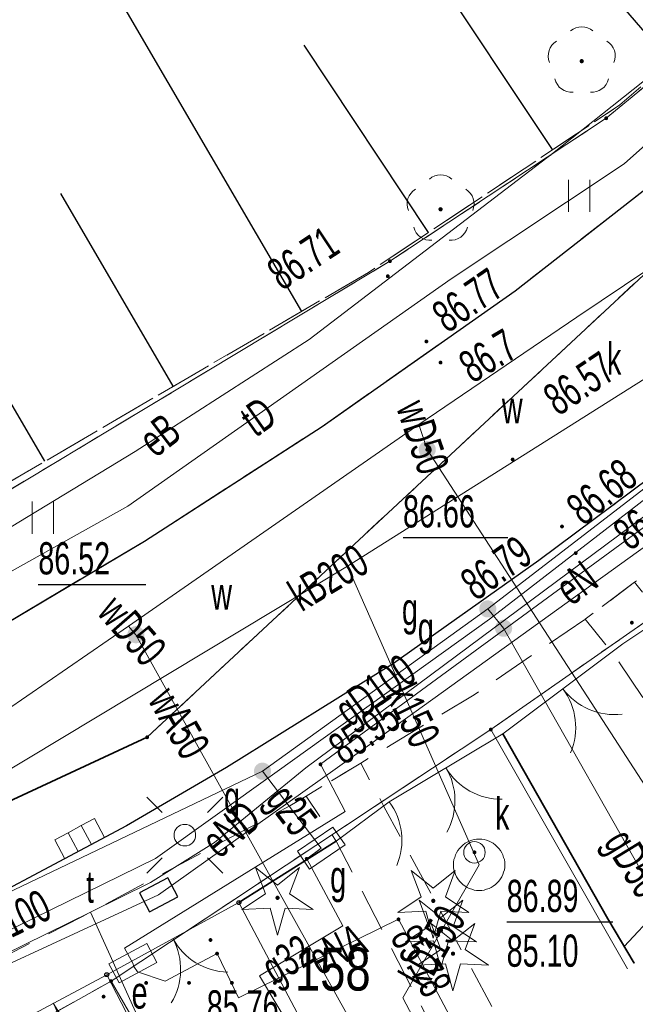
# Model space of a CAD drawing. Header units: metres. Extents: x 7504240 to 7504745, y 5782869 to 5783359.
# Tile 71 of 93: x 7504626 to 7504640, y 5783055 to 5783078. Entities that reach past the tile are written whole.
import ezdxf
from ezdxf.enums import TextEntityAlignment as Align

# ---------------------------------------------------------------- set-up
doc = ezdxf.new("R2010")
doc.units = ezdxf.units.M
doc.header["$MEASUREMENT"] = 0
for name, pattern in [('1.0_0.5', [1.5, 1, -0.5]), ('1.5_0.5', [2, 1.5, -0.5]), ('219-500', [0]), ('egug-500', [1, 0.5, -0.5]), ('l219_500', [0]), ('l32_500', [0]), ('otob_500', [0]), ('otof_500', [0])]:
    doc.linetypes.add(name, pattern=pattern)
doc.layers.get('0').update_dxf_attribs({"color": 2, "linetype": 'CONTINUOUS', "lineweight": 5})
for name, color, linetype in [('000 Inne (niezydentyfikowane)', 7, 'CONTINUOUS'), ('203-punkt graniczny', 7, 'CONTINUOUS'), ('211-numer działki ewidencyjnej', 7, 'CONTINUOUS'), ('216-obręb ewidencyjny', 7, 'CONTINUOUS'), ('218-kontur użytku gruntowego', 7, 'CONTINUOUS'), ('219-działka ewidencyjna', 7, 'CONTINUOUS'), ('brama', 7, 'CONTINUOUS'), ('chodnik', 7, 'CONTINUOUS'), ('drzewo iglaste', 7, 'CONTINUOUS'), ('drzewo liściaste', 7, 'CONTINUOUS'), ('furtka', 7, 'CONTINUOUS'), ('jezdnia', 7, 'CONTINUOUS'), ('komora podziemna', 7, 'CONTINUOUS'), ('kratka ściekowa', 7, 'CONTINUOUS'), ('krawężnik', 7, 'CONTINUOUS'), ('latarnia', 7, 'CONTINUOUS'), ('ogrodzenie trwałe', 7, 'CONTINUOUS'), ('pikieta sztuczna', 7, 'CONTINUOUS'), ('pikieta sztuczna-Atr2', 7, 'CONTINUOUS'), ('przewód elektroenergetyczny podziemny', 7, 'CONTINUOUS'), ('przewód elektroenergetyczny podziemny-Atr1', 7, 'CONTINUOUS'), ('przewód gazowy', 7, 'CONTINUOUS'), ('przewód gazowy-Atr1', 7, 'CONTINUOUS'), ('przewód kanalizacyjny', 7, 'CONTINUOUS'), ('przewód kanalizacyjny-Atr1', 7, 'CONTINUOUS'), ('przewód telekomunikacyjny podziemny', 7, 'CONTINUOUS'), ('przewód telekomunikacyjny podziemny-Atr1', 7, 'CONTINUOUS'), ('przewód wodociągowy', 7, 'CONTINUOUS'), ('przewód wodociągowy-Atr1', 7, 'CONTINUOUS'), ('Punkt budynku', 7, 'CONTINUOUS'), ('rzędna', 7, 'CONTINUOUS'), ('rzędna-Atr2', 7, 'CONTINUOUS'), ('rzędna-Atr3', 7, 'CONTINUOUS'), ('skarpa nieumocniona', 7, 'CONTINUOUS'), ('szafa elektroenergetyczna lub kontener', 7, 'CONTINUOUS'), ('szafa elektroenergetyczna lub kontener-Atr17', 7, 'CONTINUOUS'), ('szafa gazowa lub kontener', 7, 'CONTINUOUS'), ('szafa gazowa lub kontener-Atr17', 7, 'CONTINUOUS'), ('trawnik', 7, 'CONTINUOUS'), ('wjazd do podziemia', 7, 'CONTINUOUS'), ('właz do komory lub kanału - okrągły', 7, 'CONTINUOUS'), ('właz do komory lub kanału - okrągły-Atr17', 7, 'CONTINUOUS'), ('właz do komory lub kanału - prostokątny', 7, 'CONTINUOUS'), ('właz do komory lub kanału - prostokątny-Atr17', 7, 'CONTINUOUS'), ('zasuwa lub zawór', 7, 'CONTINUOUS'), ('zasuwa lub zawór-Atr17', 7, 'CONTINUOUS')]:
    doc.layers.add(name, color=color, linetype=linetype)
doc.styles.get("Standard").update_dxf_attribs({"font": 'Working1250', "width": 0.75})
doc.linetypes.add('902-500', pattern='A,3.75,0,[1,ksztalty.shx,S=0.5,R=0,X=0,Y=0],3.75', length=7.5)

# ---------------------------------------------------------------- blocks, each defined once
blk = doc.blocks.new('US05')
at = {"color": 0, "linetype": 'Continuous', "lineweight": 13}
for p, q in [((-0.525, -0.25), (-0.525, 0.25)), ((-0.525, 0.25), (-0.175, 0.25)), ((-0.175, -0.25), (-0.175, 0.25)), ((-0.175, 0.25), (0.175, 0.25)), ((0.175, -0.25), (0.175, 0.25)), ((0.175, 0.25), (0.525, 0.25)), ((0.525, -0.25), (0.525, 0.25)), ((-0.525, -0.25), (-0.175, -0.25)), ((-0.175, -0.25), (0.175, -0.25)), ((0.175, -0.25), (0.525, -0.25))]:
    blk.add_line(p, q, dxfattribs=at)
blk = doc.blocks.new('US18')
at = {"color": 0, "linetype": 'Continuous', "lineweight": 13}
for p, q in [((-0.5, -0.25), (-0.5, 0.25)), ((-0.5, 0.25), (0.5, 0.25)), ((0.5, -0.25), (0.5, 0.25)), ((-0.5, -0.25), (0.5, -0.25))]:
    blk.add_line(p, q, dxfattribs=at)
blk = doc.blocks.new('US25')
at = {"linetype": 'Continuous', "lineweight": 0}
h = blk.add_hatch(color=0, dxfattribs=at)
edge = h.paths.add_edge_path()
edge.add_arc((0, 0), 0.2, 0, 360)
blk = doc.blocks.new('SUPWP')
at = {"color": 0, "linetype": 'Continuous'}
blk.add_lwpolyline([(-0.375, -0.25), (0.375, -0.25), (0.375, 0.25), (-0.375, 0.25)], close=True, dxfattribs=at)
blk = doc.blocks.new('SM01')
at = {"color": 0, "linetype": 'Continuous', "lineweight": 13}
for p, q in [((-0.53, 0.531), (-0.883, 0.884)), ((0.531, 0.531), (0.884, 0.884)), ((-0.53, -0.53), (-0.883, -0.883)), ((0.531, -0.53), (0.884, -0.883))]:
    blk.add_line(p, q, dxfattribs=at)
blk.add_circle((0, 0), 0.25, dxfattribs=at)
blk = doc.blocks.new('PW01')
at = {"linetype": 'Continuous', "lineweight": 13}
h = blk.add_hatch(color=0, dxfattribs=at)
edge = h.paths.add_edge_path()
edge.add_arc((0, 0), 0.045, 0, 360)
blk = doc.blocks.new('OP011')
at = {"linetype": 'Continuous', "lineweight": 13}
h = blk.add_hatch(color=0, dxfattribs=at)
edge = h.paths.add_edge_path()
edge.add_arc((0, 0), 0.05, 0, 360)
at = {"color": 0, "linetype": 'Continuous', "lineweight": 13}
for p, q in [((-0.283, 0.093), (-0.512, 0.706)), ((-0.512, 0.706), (0, 0.299)), ((0, 0.299), (0.512, 0.706)), ((0.512, 0.706), (0.283, 0.093)), ((-0.828, -0.268), (-0.283, 0.093)), ((0.283, 0.093), (0.828, -0.268)), ((-0.175, -0.24), (-0.828, -0.268)), ((0, -0.87), (-0.175, -0.24)), ((0.175, -0.24), (0, -0.87)), ((0.828, -0.268), (0.175, -0.24))]:
    blk.add_line(p, q, dxfattribs=at)
blk = doc.blocks.new('US20')
at = {"color": 0, "linetype": 'Continuous', "lineweight": 13}
for p, q in [((-0.5, -0.25), (-0.5, 0.25)), ((-0.5, 0.25), (0.5, 0.25)), ((0.5, -0.25), (0.5, 0.25)), ((-0.5, -0.25), (0.5, -0.25))]:
    blk.add_line(p, q, dxfattribs=at)
blk = doc.blocks.new('OP021')
at = {"linetype": 'Continuous', "lineweight": 13}
h = blk.add_hatch(color=0, dxfattribs=at)
edge = h.paths.add_edge_path()
edge.add_arc((0, 0), 0.05, 0, 360)
at = {"color": 0, "linetype": 'Continuous', "lineweight": 13}
for centre, start, end in [((0, 0.4), 49.272, 130.728), ((-0.38, 0.124), 121.308, 202.548), ((0.38, 0.124), 337.452, 58.692), ((-0.235, -0.324), 193.221, 274.871), ((0.235, -0.324), 265.129, 346.779)]:
    blk.add_arc(centre, 0.4, start, end, dxfattribs=at)
blk = doc.blocks.new('US22')
at = {"color": 0, "linetype": 'Continuous', "lineweight": 13}
blk.add_circle((0, 0), 0.25, dxfattribs=at)
blk = doc.blocks.new('OK02')
at = {"color": 0, "linetype": 'Continuous', "lineweight": 0}
for centre, start, end in [((-1.5, 0), 0, 60), ((1.5, 0), 120, 180)]:
    blk.add_arc(centre, 1.5, start, end, dxfattribs=at)
blk = doc.blocks.new('OK04')
at = {"color": 0, "linetype": 'Continuous', "lineweight": 0}
blk.add_arc((1.5, 0.001), 1.5, 120, 180, dxfattribs=at)
blk = doc.blocks.new('TU04')
at = {"color": 0, "linetype": 'Continuous', "lineweight": 13}
for p, q in [((0, 0), (0, 0.75)), ((0.5, 0), (0.5, 0.75))]:
    blk.add_line(p, q, dxfattribs=at)
blk = doc.blocks.new('203')
at = {"linetype": 'Continuous', "lineweight": 0}
h = blk.add_hatch(color=0, dxfattribs=at)
edge = h.paths.add_edge_path()
edge.add_arc((0, 0), 0.045, 0, 360)
blk = doc.blocks.new('PUNKTBUD')
at = {"color": 0}
blk.add_circle((0, 0), 0.045, dxfattribs=at)
blk = doc.blocks.new('PW02')
at = {"linetype": 'Continuous', "lineweight": 13}
h = blk.add_hatch(color=0, dxfattribs=at)
edge = h.paths.add_edge_path()
edge.add_arc((0, 0), 0.045, 0, 360)

msp = doc.modelspace()

# ---------------------------------------------------------------- linework, layer by layer
at = {"layer": '000 Inne (niezydentyfikowane)', "color": 7, "linetype": 'Continuous', "lineweight": 25, "flags": 128}
for points in [[(7504638.06, 5783074.95), (7504632.26, 5783083.66)], [(7504640.8, 5783077), (7504637.42, 5783080.92)], [(7504632.22, 5783071.18), (7504626.99, 5783080.14)], [(7504635.17, 5783073.02), (7504632.27, 5783077.38)], [(7504626.23, 5783067.69), (7504620.95, 5783076.72)], [(7504629.22, 5783069.44), (7504626.6, 5783073.93)]]:
    msp.add_lwpolyline(points, dxfattribs=at)
at = {"layer": '216-obręb ewidencyjny', "color": 7, "linetype": 'l32_500', "lineweight": 35, "flags": 128}
for points in [[(7504676, 5783105.36), (7504628.61, 5783061.26)], [(7504628.61, 5783061.26), (7504478.44, 5782991.44)]]:
    msp.add_lwpolyline(points, dxfattribs=at)
at = {"layer": '218-kontur użytku gruntowego', "color": 3, "linetype": 'egug-500', "lineweight": 18, "flags": 128}
for points in [[(7504628.61, 5783061.26), (7504676, 5783105.36)], [(7504639.31, 5783075.68), (7504646.22, 5783081.36)], [(7504634.27, 5783072.35), (7504639.31, 5783075.68)], [(7504619.32, 5783063.36), (7504634.27, 5783072.35)], [(7504645.36, 5783067.54), (7504636.62, 5783061.44)], [(7504636.62, 5783061.44), (7504627.77, 5783055.58)], [(7504478.44, 5782991.44), (7504628.61, 5783061.26)], [(7504627.77, 5783055.58), (7504624.21, 5783053.58)]]:
    msp.add_lwpolyline(points, dxfattribs=at)
at = {"layer": '219-działka ewidencyjna', "color": 7, "linetype": 'l219_500', "lineweight": 18, "flags": 128}
for points in [[(7504676, 5783105.36), (7504628.61, 5783061.26)], [(7504628.61, 5783061.26), (7504478.44, 5782991.44)]]:
    msp.add_lwpolyline(points, dxfattribs=at)
at = {"layer": '219-działka ewidencyjna', "color": 7, "linetype": '219-500', "lineweight": 18, "flags": 128}
for points in [[(7504676, 5783105.36), (7504628.61, 5783061.26)], [(7504639.31, 5783075.68), (7504646.22, 5783081.36)], [(7504634.27, 5783072.35), (7504639.31, 5783075.68)], [(7504619.32, 5783063.36), (7504634.27, 5783072.35)], [(7504645.36, 5783067.54), (7504636.62, 5783061.44)], [(7504627.77, 5783055.58), (7504636.62, 5783061.44)], [(7504636.62, 5783061.44), (7504639.807, 5783055.863)], [(7504628.61, 5783061.26), (7504478.44, 5782991.44)], [(7504624.21, 5783053.58), (7504627.77, 5783055.58)], [(7504627.77, 5783055.58), (7504630.11, 5783051.53)]]:
    msp.add_lwpolyline(points, dxfattribs=at)
at = {"layer": 'brama', "color": 7, "linetype": 'otob_500', "lineweight": 18, "flags": 128}
for points in [[(7504639.7, 5783063.44), (7504636.9, 5783061.34)], [(7504636.9, 5783061.34), (7504634.25, 5783059.76)], [(7504630.75, 5783057.41), (7504627.67, 5783055.73)], [(7504627.67, 5783055.73), (7504625.18, 5783054.4)]]:
    msp.add_lwpolyline(points, dxfattribs=at)
at = {"layer": 'chodnik', "color": 7, "linetype": '1.0_0.5', "lineweight": 18, "flags": 128}
for points in [[(7504610.71, 5783048.81), (7504609.99, 5783050.25), (7504623.19, 5783056.57), (7504628.13, 5783059.2), (7504630.46, 5783060.56), (7504634.35, 5783062.98), (7504637.74, 5783065.38), (7504641.19, 5783067.95), (7504642.18, 5783066.6), (7504639.97, 5783064.87), (7504638.82, 5783064.01), (7504636.23, 5783062.25), (7504633.59, 5783060.66), (7504632.32, 5783059.89), (7504631.94, 5783059.66), (7504627.09, 5783057.08), (7504624.34, 5783055.67), (7504622.2, 5783054.55), (7504620.66, 5783053.87), (7504614.56, 5783050.69)], [(7504641.69, 5783059.63), (7504641.56, 5783060.11), (7504639.47, 5783063.21), (7504638.82, 5783064.01), (7504639.97, 5783064.87), (7504640.63, 5783064.06), (7504643.07, 5783060.41), (7504643.45, 5783059.87), (7504642.97, 5783059.58), (7504642.9, 5783059.71), (7504641.84, 5783059.06)], [(7504635.46, 5783054.12), (7504635.2, 5783054.61), (7504633.02, 5783058.84), (7504632.32, 5783059.89), (7504633.59, 5783060.66), (7504634.13, 5783059.65), (7504636.75, 5783054.8)]]:
    msp.add_lwpolyline(points, close=True, dxfattribs=at)
at = {"layer": 'furtka', "color": 7, "linetype": 'otof_500', "lineweight": 18, "flags": 128}
for points in [[(7504640.63, 5783064.06), (7504639.7, 5783063.44)], [(7504634.25, 5783059.76), (7504633.02, 5783058.84)]]:
    msp.add_lwpolyline(points, dxfattribs=at)
at = {"layer": 'jezdnia', "color": 7, "linetype": '1.5_0.5', "lineweight": 18, "flags": 128}
for points in [[(7504258.91, 5783102.195), (7504259.32, 5783101.71), (7504260.19, 5783100.87), (7504261.03, 5783100.2), (7504262.23, 5783099.48), (7504263.58, 5783098.75), (7504271.27, 5783096.34), (7504273.07, 5783095.78), (7504273.4, 5783095.77), (7504279.31, 5783093.59), (7504279.17, 5783092.79), (7504278.85, 5783090.82), (7504278.64, 5783087.72), (7504278.81, 5783086.08), (7504282.18, 5783066.33), (7504283.44, 5783058.97), (7504284.42, 5783053.22), (7504284.91, 5783049.94), (7504285.49, 5783046.49), (7504285.84, 5783044.92), (7504286.31, 5783043.45), (7504286.85, 5783042.21), (7504287.36, 5783041.25), (7504289.58, 5783038.5), (7504293.54, 5783034.48), (7504295.7, 5783032.45), (7504300.71, 5783028.28), (7504305.95, 5783024.59), (7504308.28, 5783023.17), (7504310.62, 5783021.96), (7504313.43, 5783020.91), (7504340.95, 5783013.8), (7504343.87, 5783015), (7504366.83, 5783009.82), (7504368.46, 5783007.35), (7504380.09, 5783004.41), (7504392.58, 5783000.89), (7504409.71, 5782996.44), (7504418.79, 5782994.61), (7504427.67, 5782993.29), (7504438.12, 5782992.39), (7504446.48, 5782991.94), (7504453.86, 5782991.9), (7504457.37, 5782992.02), (7504461.74, 5782992.36), (7504466.89, 5782992.96), (7504475.17, 5782994.75), (7504481.39, 5782996.44), (7504489.89, 5782999.25), (7504498.82, 5783002.54), (7504509.98, 5783007.34), (7504522.54, 5783013.35), (7504529.26, 5783016.68), (7504538.28, 5783021.08), (7504546.06, 5783024.95), (7504563.03, 5783033.15), (7504576.07, 5783039.52), (7504582.27, 5783042.49), (7504590.59, 5783046.56), (7504598.34, 5783050.34), (7504604.14, 5783053.16), (7504612.18, 5783057.1), (7504619.41, 5783060.65), (7504623.25, 5783062.68), (7504628.55, 5783065.83), (7504632.69, 5783068.5), (7504637.19, 5783071.66), (7504640.42, 5783074.18), (7504646.93, 5783079.7), (7504651.35, 5783083.5), (7504656.24, 5783087.72), (7504659.96, 5783091.18), (7504663.58, 5783094.96), (7504668.61, 5783100.21), (7504672.24, 5783104.28), (7504673.98, 5783106.47), (7504676.16, 5783109.22), (7504677.92, 5783111.69), (7504683.21, 5783119.6), (7504692.97, 5783134.06), (7504697.28, 5783140.66), (7504703.94, 5783137.76), (7504702.01, 5783134.84), (7504700.11, 5783131.95), (7504682.52, 5783107.61), (7504681.53, 5783107.36), (7504680.83, 5783106.66), (7504679.47, 5783104.87), (7504671.52, 5783096.13), (7504667.4, 5783091.62), (7504665.49, 5783089.55), (7504663.61, 5783087.67), (7504662.46, 5783086.44), (7504660.96, 5783085.08), (7504658.9, 5783083.2), (7504656.05, 5783080.53), (7504654.45, 5783079), (7504652.94, 5783077.72), (7504651.64, 5783076.47), (7504650.36, 5783075.37), (7504648.75, 5783073.98), (7504646.46, 5783072.13), (7504645.81, 5783071.59), (7504644.26, 5783070.33), (7504641.19, 5783067.95), (7504637.74, 5783065.38), (7504634.35, 5783062.98), (7504630.46, 5783060.56), (7504628.13, 5783059.2), (7504623.19, 5783056.57), (7504609.99, 5783050.25), (7504604.6, 5783047.61), (7504591.25, 5783041.21), (7504585.49, 5783038.44), (7504574.11, 5783032.73), (7504572.98, 5783032.14), (7504571.83, 5783031.12), (7504570.86, 5783029.98), (7504570.06, 5783028.28), (7504569.86, 5783026.77), (7504569.7, 5783024.89), (7504570.78, 5783021.85), (7504573.24, 5783017.15), (7504573.89, 5783016.17), (7504582.776, 5783007.938)], [(7504639.73, 5783056.39), (7504641.98, 5783058.8), (7504642.422, 5783058.06)], [(7504639.972, 5783056.001), (7504639.73, 5783056.39)]]:
    msp.add_lwpolyline(points, dxfattribs=at)
at = {"layer": 'komora podziemna', "color": 34, "linetype": 'Continuous', "lineweight": 18, "flags": 128}
msp.add_lwpolyline([(7504636.95, 5783058.29), (7504636.95, 5783058.23), (7504636.94, 5783058.17), (7504636.92, 5783058.12), (7504636.9, 5783058.06), (7504636.88, 5783058.01), (7504636.85, 5783057.96), (7504636.81, 5783057.91), (7504636.77, 5783057.87), (7504636.73, 5783057.83), (7504636.68, 5783057.79), (7504636.63, 5783057.76), (7504636.58, 5783057.74), (7504636.52, 5783057.72), (7504636.47, 5783057.7), (7504636.41, 5783057.69), (7504636.35, 5783057.69), (7504636.29, 5783057.69), (7504636.23, 5783057.7), (7504636.18, 5783057.72), (7504636.12, 5783057.74), (7504636.07, 5783057.76), (7504636.02, 5783057.79), (7504635.97, 5783057.83), (7504635.93, 5783057.87), (7504635.89, 5783057.91), (7504635.85, 5783057.96), (7504635.82, 5783058.01), (7504635.8, 5783058.06), (7504635.78, 5783058.12), (7504635.76, 5783058.17), (7504635.75, 5783058.23), (7504635.75, 5783058.29), (7504635.75, 5783058.35), (7504635.76, 5783058.41), (7504635.78, 5783058.46), (7504635.8, 5783058.52), (7504635.82, 5783058.57), (7504635.85, 5783058.62), (7504635.89, 5783058.67), (7504635.93, 5783058.71), (7504635.97, 5783058.75), (7504636.02, 5783058.79), (7504636.07, 5783058.82), (7504636.12, 5783058.84), (7504636.18, 5783058.86), (7504636.23, 5783058.88), (7504636.29, 5783058.89), (7504636.35, 5783058.89), (7504636.41, 5783058.89), (7504636.47, 5783058.88), (7504636.52, 5783058.86), (7504636.58, 5783058.84), (7504636.63, 5783058.82), (7504636.68, 5783058.79), (7504636.73, 5783058.75), (7504636.77, 5783058.71), (7504636.81, 5783058.67), (7504636.85, 5783058.62), (7504636.88, 5783058.57), (7504636.9, 5783058.52), (7504636.92, 5783058.46), (7504636.94, 5783058.41), (7504636.95, 5783058.35)], close=True, dxfattribs=at)
at = {"layer": 'krawężnik', "color": 7, "linetype": 'Continuous', "lineweight": 25, "flags": 128}
for points in [[(7504623.25, 5783062.68), (7504628.55, 5783065.83), (7504632.69, 5783068.5), (7504637.19, 5783071.66), (7504640.42, 5783074.18), (7504646.93, 5783079.7), (7504651.35, 5783083.5), (7504656.24, 5783087.72), (7504659.96, 5783091.18)], [(7504641.19, 5783067.95), (7504637.74, 5783065.38), (7504634.35, 5783062.98), (7504630.46, 5783060.56), (7504628.13, 5783059.2), (7504623.19, 5783056.57), (7504609.99, 5783050.25)]]:
    msp.add_lwpolyline(points, dxfattribs=at)
at = {"layer": 'ogrodzenie trwałe', "color": 7, "linetype": '902-500', "lineweight": 35, "flags": 128}
for points in [[(7504636.9, 5783061.34), (7504639.35, 5783057.03), (7504639.964, 5783055.995)], [(7504633.02, 5783058.84), (7504630.75, 5783057.41)]]:
    msp.add_lwpolyline(points, dxfattribs=at)
at = {"layer": 'przewód elektroenergetyczny podziemny', "color": 1, "linetype": 'Continuous', "lineweight": 18, "flags": 128}
for points in [[(7504513.3, 5783011.07), (7504523.69, 5783016.1), (7504539.83, 5783023.94), (7504547.76, 5783027.71), (7504560.67, 5783034.06), (7504578.95, 5783042.96), (7504584.15, 5783045.54), (7504595.01, 5783050.7), (7504607.82, 5783056.9), (7504616.05, 5783060.96), (7504622.94, 5783064.65), (7504628.33, 5783067.92), (7504632.39, 5783070.53), (7504638.06, 5783074.86), (7504643.21, 5783078.95), (7504655.29, 5783089.21), (7504661.5, 5783095.12)], [(7504632.31, 5783060.55), (7504641.06, 5783067.05), (7504645.08, 5783070), (7504648.69, 5783072.65)], [(7504628.28, 5783056), (7504628.08, 5783056.35), (7504633.23, 5783059.53), (7504632.65, 5783060.63), (7504641.08, 5783066.81), (7504642.32, 5783065.24)], [(7504628.69, 5783057.88), (7504630.18, 5783058.81), (7504632.31, 5783060.55)], [(7504628.69, 5783057.88), (7504627.29, 5783057.19), (7504622.68, 5783054.92), (7504616.05, 5783051.68), (7504612.13, 5783049.96), (7504611.27, 5783049.57), (7504608.6, 5783048.25), (7504605.93, 5783046.95), (7504601.31, 5783044.65), (7504597.39, 5783042.81), (7504593.69, 5783040.99), (7504588.82, 5783038.68), (7504576.62, 5783032.74), (7504565.6, 5783027.46), (7504556.01, 5783022.55), (7504551.21, 5783020.17)], [(7504629.81, 5783051.6), (7504627.75, 5783056.18), (7504627.29, 5783057.19)], [(7504636.01, 5783053.07), (7504636.02, 5783054.09), (7504634.47, 5783057.02), (7504630.74, 5783055.19), (7504630.24, 5783056.22), (7504629.03, 5783055.58), (7504628.39, 5783055.8), (7504628.3, 5783055.92), (7504628.28, 5783056)]]:
    msp.add_lwpolyline(points, dxfattribs=at)
at = {"layer": 'przewód gazowy', "color": 52, "linetype": 'Continuous', "lineweight": 18, "flags": 128}
for points in [[(7504607.7, 5783048.09), (7504628.81, 5783058.44), (7504631.64, 5783060.46), (7504636.59, 5783064.01), (7504652.94, 5783076.63), (7504655.45, 5783079.16), (7504658.56, 5783078.97), (7504659.07, 5783079.26)], [(7504636.55, 5783064.25), (7504648.26, 5783073.25)], [(7504631.3, 5783060.47), (7504636.55, 5783064.25)], [(7504636.55, 5783064.25), (7504636.92, 5783063.8), (7504640.906, 5783056.786)], [(7504611.55, 5783050.52), (7504615.36, 5783052.82), (7504621.65, 5783055.87), (7504631.3, 5783060.47)], [(7504632.67, 5783058.68), (7504631.3, 5783060.47)], [(7504632.67, 5783058.68), (7504632.33, 5783058.43), (7504633.17, 5783056.87), (7504631.23, 5783055.7), (7504632.75, 5783053.16)]]:
    msp.add_lwpolyline(points, dxfattribs=at)
at = {"layer": 'przewód kanalizacyjny', "color": 34, "linetype": 'Continuous', "lineweight": 18, "flags": 128}
for points in [[(7504624.12, 5783059.74), (7504633.28, 5783065.25), (7504641.44, 5783070.39)], [(7504633.28, 5783065.25), (7504636.35, 5783058.29)], [(7504636.35, 5783058.29), (7504634.57, 5783055.19), (7504634.95, 5783054.47)]]:
    msp.add_lwpolyline(points, dxfattribs=at)
at = {"layer": 'przewód telekomunikacyjny podziemny', "color": 30, "linetype": 'Continuous', "lineweight": 18, "flags": 128}
for points in [[(7504615.71, 5783059.69), (7504616.74, 5783060.31), (7504619.33, 5783061.71), (7504628.16, 5783066.64), (7504635.7, 5783071.94), (7504639.73, 5783074.62), (7504643.5, 5783077.97), (7504644.75, 5783079.02), (7504645.42, 5783079.64)], [(7504650.86, 5783073.45), (7504650.09, 5783072.81), (7504633.8, 5783061.09), (7504628.88, 5783057.59), (7504616.64, 5783051.94), (7504590.4, 5783038.6)]]:
    msp.add_lwpolyline(points, dxfattribs=at)
at = {"layer": 'przewód wodociągowy', "color": 5, "linetype": 'Continuous', "lineweight": 18, "flags": 128}
for points in [[(7504667.55, 5783097.2), (7504655.9, 5783084.83), (7504653.45, 5783082.77), (7504645.96, 5783076.42), (7504643.09, 5783074.04), (7504638.63, 5783071.05), (7504634.94, 5783068.55), (7504628.18, 5783063.85), (7504625.33, 5783061.89), (7504621.46, 5783059.59), (7504612.83, 5783055.74), (7504601.39, 5783050.07), (7504595.48, 5783046.74)], [(7504634.94, 5783068.55), (7504635.14, 5783067.96)], [(7504635.14, 5783067.96), (7504641.865, 5783057.592)], [(7504628.18, 5783063.85), (7504628.35, 5783063.65)], [(7504628.35, 5783063.65), (7504633.81, 5783053.84)]]:
    msp.add_lwpolyline(points, dxfattribs=at)
at = {"layer": 'rzędna-Atr2', "color": 7, "flags": 128}
for points in [[(7504634.575, 5783065.915), (7504637.017, 5783065.915)], [(7504626.075, 5783064.822), (7504628.58, 5783064.822)], [(7504636.991, 5783056.958), (7504639.464, 5783056.958)]]:
    msp.add_lwpolyline(points, dxfattribs=at)
at = {"layer": 'skarpa nieumocniona', "color": 7, "linetype": '1.0_0.5', "lineweight": 18, "flags": 128}
msp.add_lwpolyline([(7504380.26, 5783157.29), (7504360.6, 5783143.78), (7504316.18, 5783114.33), (7504308.12, 5783108.39), (7504301.16, 5783102.47), (7504297.24, 5783098.07), (7504295, 5783094.94), (7504291.32, 5783088.62), (7504289.64, 5783082.62), (7504289, 5783074.3), (7504289.05, 5783069.88), (7504290.14, 5783061.08), (7504292.11, 5783054.55), (7504294.02, 5783050.56), (7504299.26, 5783044.09), (7504307.08, 5783036.72), (7504312.87, 5783033.06), (7504316.58, 5783031.37), (7504328.4, 5783028.9), (7504351.13, 5783023.78), (7504363.39, 5783021.3), (7504413.85, 5783010.73), (7504431.69, 5783007.41), (7504436.75, 5783006.68), (7504449.41, 5783006.34), (7504455.77, 5783006.68), (7504466.29, 5783007.91), (7504473.68, 5783009.36), (7504480.69, 5783011.01), (7504494.41, 5783014.72), (7504506.9, 5783019.28), (7504519.45, 5783025.13), (7504534.08, 5783032.16), (7504551.57, 5783040.71), (7504569.46, 5783049.26), (7504587.18, 5783058.15), (7504598.88, 5783063.95), (7504609.85, 5783070.47), (7504626.84, 5783080.04), (7504636.35, 5783086.39), (7504644.85, 5783093.82), (7504653.4, 5783101.92), (7504661.84, 5783111.43), (7504671.68, 5783124.09), (7504681.81, 5783136.8), (7504682.99, 5783139.33), (7504682.99, 5783141.47), (7504681.9, 5783149.9), (7504687.5, 5783150.11), (7504691.23, 5783148.09), (7504688.67, 5783134.36), (7504687.62, 5783131.16), (7504670.58, 5783105.9), (7504665.57, 5783099.62), (7504660.83, 5783094.45), (7504651.28, 5783086.01), (7504639.63, 5783075.99), (7504633.77, 5783072.09), (7504616.16, 5783061.81), (7504605.84, 5783056.43), (7504578.71, 5783043.4), (7504537.89, 5783023.52), (7504518.91, 5783013.94), (7504507.93, 5783008.75), (7504501.44, 5783006.01), (7504493.81, 5783003.86), (7504483.25, 5783001.26), (7504466.9, 5782996.88), (7504461.31, 5782996.25), (7504448.12, 5782995.98), (7504439.68, 5782995.93), (7504424.97, 5782996.88), (7504417.47, 5782998.08), (7504402.32, 5783001.64), (7504382.41, 5783006.37), (7504367, 5783010.06), (7504349.55, 5783014.23), (7504312.94, 5783023.2), (7504304.88, 5783028.31), (7504298.92, 5783033.22), (7504294.33, 5783037.81), (7504290.06, 5783044.03), (7504286.84, 5783049.67), (7504284.73, 5783055.27), (7504283.46, 5783061.23), (7504282.72, 5783067.77), (7504282.14, 5783078.58), (7504282.35, 5783082.9), (7504283.67, 5783088.23), (7504285.41, 5783094.35), (7504288.53, 5783099.88), (7504292.8, 5783105.26), (7504299.13, 5783111.8), (7504305.14, 5783117.18), (7504311.05, 5783121.77), (7504324.28, 5783130.74), (7504335.99, 5783138.86), (7504380.83, 5783168.62), (7504391.47, 5783175.56), (7504419.98, 5783194.78), (7504441.54, 5783209.35), (7504458.79, 5783221.06), (7504464.22, 5783218.59), (7504462.78, 5783216.55), (7504450.84, 5783204.54), (7504448.08, 5783202.3), (7504441.38, 5783197.83), (7504424.07, 5783186.48), (7504393.68, 5783166.39)], close=True, dxfattribs=at)
msp.add_lwpolyline([(7504380.26, 5783157.29), (7504360.6, 5783143.78), (7504316.18, 5783114.33), (7504308.12, 5783108.39), (7504301.16, 5783102.47), (7504297.24, 5783098.07), (7504295, 5783094.94), (7504291.32, 5783088.62), (7504289.64, 5783082.62), (7504289, 5783074.3), (7504289.05, 5783069.88), (7504290.14, 5783061.08), (7504292.11, 5783054.55), (7504294.02, 5783050.56), (7504299.26, 5783044.09), (7504307.08, 5783036.72), (7504312.87, 5783033.06), (7504316.58, 5783031.37), (7504328.4, 5783028.9), (7504351.13, 5783023.78), (7504363.39, 5783021.3), (7504413.85, 5783010.73), (7504431.69, 5783007.41), (7504436.75, 5783006.68), (7504449.41, 5783006.34), (7504455.77, 5783006.68), (7504466.29, 5783007.91), (7504473.68, 5783009.36), (7504480.69, 5783011.01), (7504494.41, 5783014.72), (7504506.9, 5783019.28), (7504519.45, 5783025.13), (7504534.08, 5783032.16), (7504551.57, 5783040.71), (7504569.46, 5783049.26), (7504587.18, 5783058.15), (7504598.88, 5783063.95), (7504609.85, 5783070.47), (7504626.84, 5783080.04), (7504636.35, 5783086.39), (7504644.85, 5783093.82), (7504653.4, 5783101.92), (7504661.84, 5783111.43), (7504671.68, 5783124.09), (7504681.81, 5783136.8), (7504682.99, 5783139.33), (7504682.99, 5783141.47), (7504681.9, 5783149.9), (7504687.5, 5783150.11), (7504691.23, 5783148.09), (7504688.67, 5783134.36), (7504687.62, 5783131.16), (7504670.58, 5783105.9), (7504665.57, 5783099.62), (7504660.83, 5783094.45), (7504651.28, 5783086.01), (7504639.63, 5783075.99), (7504633.77, 5783072.09), (7504616.16, 5783061.81), (7504605.84, 5783056.43), (7504578.71, 5783043.4), (7504537.89, 5783023.52), (7504518.91, 5783013.94), (7504507.93, 5783008.75), (7504501.44, 5783006.01), (7504493.81, 5783003.86), (7504483.25, 5783001.26), (7504466.9, 5782996.88), (7504461.31, 5782996.25), (7504448.12, 5782995.98), (7504439.68, 5782995.93), (7504424.97, 5782996.88), (7504417.47, 5782998.08), (7504402.32, 5783001.64), (7504382.41, 5783006.37), (7504367, 5783010.06), (7504349.55, 5783014.23), (7504312.94, 5783023.2), (7504304.88, 5783028.31), (7504298.92, 5783033.22), (7504294.33, 5783037.81), (7504290.06, 5783044.03), (7504286.84, 5783049.67), (7504284.73, 5783055.27), (7504283.46, 5783061.23), (7504282.72, 5783067.77), (7504282.14, 5783078.58), (7504282.35, 5783082.9), (7504283.67, 5783088.23), (7504285.41, 5783094.35), (7504288.53, 5783099.88), (7504292.8, 5783105.26), (7504299.13, 5783111.8), (7504305.14, 5783117.18), (7504311.05, 5783121.77), (7504324.28, 5783130.74), (7504335.99, 5783138.86), (7504380.83, 5783168.62), (7504391.47, 5783175.56), (7504419.98, 5783194.78), (7504441.54, 5783209.35), (7504458.79, 5783221.06), (7504464.22, 5783218.59), (7504462.78, 5783216.55), (7504450.84, 5783204.54), (7504448.08, 5783202.3), (7504441.38, 5783197.83), (7504424.07, 5783186.48), (7504393.68, 5783166.39)], close=True, dxfattribs=at)
at = {"layer": 'trawnik', "color": 7, "linetype": '1.0_0.5', "lineweight": 18, "flags": 128}
msp.add_lwpolyline([(7504691.23, 5783148.09), (7504691.28, 5783144.62), (7504691.32, 5783141.75), (7504691.36, 5783140.72), (7504691.28, 5783139.53), (7504691.11, 5783138.41), (7504690.82, 5783137.2), (7504690.57, 5783136.02), (7504690.01, 5783134.4), (7504689.44, 5783133.21), (7504688.74, 5783131.97), (7504687.9, 5783130.63), (7504687.34, 5783129.72), (7504686.29, 5783128.22), (7504684.5, 5783125.54), (7504681.33, 5783120.88), (7504678.4, 5783116.5), (7504676.07, 5783113.08), (7504677.92, 5783111.69), (7504676.16, 5783109.22), (7504673.98, 5783106.47), (7504672.24, 5783104.28), (7504668.61, 5783100.21), (7504663.58, 5783094.96), (7504659.96, 5783091.18), (7504656.24, 5783087.72), (7504651.35, 5783083.5), (7504646.93, 5783079.7), (7504640.42, 5783074.18), (7504637.19, 5783071.66), (7504632.69, 5783068.5), (7504628.55, 5783065.83), (7504623.25, 5783062.68), (7504619.41, 5783060.65), (7504612.18, 5783057.1), (7504604.14, 5783053.16), (7504598.34, 5783050.34), (7504590.59, 5783046.56), (7504582.27, 5783042.49), (7504576.07, 5783039.52), (7504563.03, 5783033.15), (7504546.06, 5783024.95), (7504538.28, 5783021.08), (7504529.26, 5783016.68), (7504522.54, 5783013.35), (7504509.98, 5783007.34), (7504498.82, 5783002.54), (7504489.89, 5782999.25), (7504481.39, 5782996.44), (7504475.17, 5782994.75), (7504466.89, 5782992.96), (7504461.74, 5782992.36), (7504457.37, 5782992.02), (7504453.86, 5782991.9), (7504446.48, 5782991.94), (7504438.12, 5782992.39), (7504427.67, 5782993.29), (7504418.79, 5782994.61), (7504409.71, 5782996.44), (7504392.58, 5783000.89), (7504380.09, 5783004.41), (7504368.46, 5783007.35), (7504366.83, 5783009.82), (7504367, 5783010.06), (7504382.41, 5783006.37), (7504402.32, 5783001.64), (7504417.47, 5782998.08), (7504424.97, 5782996.88), (7504439.68, 5782995.93), (7504461.31, 5782996.25), (7504466.9, 5782996.88), (7504483.25, 5783001.26), (7504493.81, 5783003.86), (7504501.44, 5783006.01), (7504507.93, 5783008.75), (7504518.91, 5783013.94), (7504537.89, 5783023.52), (7504578.71, 5783043.4), (7504605.84, 5783056.43), (7504616.16, 5783061.81), (7504633.77, 5783072.09), (7504639.63, 5783075.99), (7504645.78, 5783081.28), (7504651.28, 5783086.01), (7504660.83, 5783094.45), (7504661.5, 5783095.12), (7504665.57, 5783099.62), (7504670.58, 5783105.9), (7504687.62, 5783131.16), (7504688.67, 5783134.36)], close=True, dxfattribs=at)
at = {"layer": 'wjazd do podziemia', "color": 7, "linetype": 'Continuous', "lineweight": 18, "flags": 128}
for points in [[(7504629.8, 5783051.62), (7504632.9, 5783053.34), (7504630.75, 5783057.41), (7504627.67, 5783055.73)], [(7504625.18, 5783054.4), (7504627.48, 5783050.3), (7504629.8, 5783051.62), (7504627.67, 5783055.73)]]:
    msp.add_lwpolyline(points, close=True, dxfattribs=at)

# ---------------------------------------------------------------- block references
at = {"layer": '203-punkt graniczny', "color": 7, "linetype": 'Continuous', "lineweight": 18}
for p in [(7504639.31, 5783075.68), (7504634.27, 5783072.35), (7504628.61, 5783061.26), (7504636.62, 5783061.44), (7504627.77, 5783055.58)]:
    msp.add_blockref('203', p, dxfattribs=at)
at = {"layer": 'brama', "color": 7, "linetype": 'Continuous', "lineweight": 18}
for p, rotation in [((7504638.3, 5783062.39), 216.87), ((7504635.575, 5783060.55), 210.805), ((7504629.21, 5783056.57), 208.61), ((7504626.425, 5783055.065), 208.108)]:
    msp.add_blockref('OK02', p, dxfattribs=dict(at, rotation=rotation))
at = {"layer": 'drzewo iglaste', "color": 94, "linetype": 'Continuous', "lineweight": 18}
for p in [(7504631.65, 5783057.52), (7504635.28, 5783057.45), (7504635.46, 5783056.76), (7504635.74, 5783056.22)]:
    msp.add_blockref('OP011', p, dxfattribs=at)
at = {"layer": 'drzewo liściaste', "color": 94, "linetype": 'Continuous', "lineweight": 18}
for p in [(7504638.74, 5783077.01), (7504635.45, 5783073.56)]:
    msp.add_blockref('OP021', p, dxfattribs=at)
at = {"layer": 'furtka', "color": 7, "linetype": 'Continuous', "lineweight": 18, "rotation": 216.795}
msp.add_blockref('OK04', (7504634.25, 5783059.76), dxfattribs=at)
at = {"layer": 'kratka ściekowa', "color": 34, "linetype": 'Continuous', "lineweight": 18, "rotation": 208.311}
msp.add_blockref('US05', (7504627.04, 5783058.9), dxfattribs=at)
at = {"layer": 'latarnia', "color": 7, "linetype": 'Continuous', "lineweight": 18}
msp.add_blockref('SM01', (7504629.49, 5783058.98), dxfattribs=at)
at = {"layer": 'pikieta sztuczna', "color": 7, "linetype": 'Continuous', "lineweight": 13}
for p in [(7504634.22, 5783072), (7504635.12, 5783070.48), (7504635.45, 5783069.99), (7504637.13, 5783067.73), (7504638.28, 5783066.17), (7504638.6, 5783065.55), (7504639.91, 5783063.93)]:
    msp.add_blockref('PW01', p, dxfattribs=at)
at = {"layer": 'Punkt budynku', "color": 5, "linetype": 'Continuous', "lineweight": 18}
for p in [(7504630.75, 5783057.41), (7504627.67, 5783055.73)]:
    msp.add_blockref('PUNKTBUD', p, dxfattribs=at)
at = {"layer": 'rzędna', "color": 5, "linetype": 'Continuous', "lineweight": 18, "rotation": 29.567}
msp.add_blockref('PW01', (7504635.14, 5783067.96), dxfattribs=at)
at = {"layer": 'rzędna', "color": 1, "linetype": 'Continuous', "lineweight": 18}
for p in [(7504632.65, 5783060.63), (7504634.47, 5783057.02), (7504630.24, 5783056.22)]:
    msp.add_blockref('PW01', p, dxfattribs=at)
at = {"layer": 'rzędna', "color": 34, "linetype": 'Continuous', "lineweight": 18}
msp.add_blockref('PW01', (7504636.24, 5783058.58), dxfattribs=at)
at = {"layer": 'rzędna', "color": 52, "linetype": 'Continuous', "lineweight": 18}
msp.add_blockref('PW01', (7504632.33, 5783058.43), dxfattribs=at)
at = {"layer": 'szafa elektroenergetyczna lub kontener', "color": 1, "linetype": 'Continuous', "lineweight": 18, "rotation": 28.161}
msp.add_blockref('US18', (7504628.28, 5783056), dxfattribs=at)
at = {"layer": 'szafa gazowa lub kontener', "color": 52, "linetype": 'Continuous', "lineweight": 18, "rotation": 214.283}
msp.add_blockref('US20', (7504632.67, 5783058.68), dxfattribs=at)
at = {"layer": 'trawnik', "color": 7, "linetype": 'Continuous', "lineweight": 18}
for p in [(7504638.429, 5783073.499), (7504625.929, 5783065.999)]:
    msp.add_blockref('TU04', p, dxfattribs=at)
at = {"layer": 'wjazd do podziemia', "color": 7, "linetype": 'Continuous', "lineweight": 18}
for p in [(7504630.088, 5783056.538), (7504628.588, 5783055.538), (7504629.588, 5783055.538), (7504630.588, 5783055.538), (7504631.588, 5783055.538), (7504627.598, 5783055.218)]:
    msp.add_blockref('PW02', p, dxfattribs=at)
at = {"layer": 'właz do komory lub kanału - okrągły', "color": 7, "linetype": 'Continuous', "lineweight": 18}
msp.add_blockref('US22', (7504636.24, 5783058.58), dxfattribs=at)
at = {"layer": 'właz do komory lub kanału - prostokątny', "color": 7, "linetype": 'Continuous', "lineweight": 18, "rotation": 208.221}
msp.add_blockref('SUPWP', (7504628.88, 5783057.59), dxfattribs=at)
at = {"layer": 'zasuwa lub zawór', "color": 5, "linetype": 'Continuous', "lineweight": 18}
for p, rotation in [((7504635.14, 5783067.96), 29.56600000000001), ((7504628.35, 5783063.65), 28.59)]:
    msp.add_blockref('US25', p, dxfattribs=dict(at, rotation=rotation))
at = {"layer": 'zasuwa lub zawór', "color": 52, "linetype": 'Continuous', "lineweight": 18}
for p, rotation in [((7504636.55, 5783064.25), 30.022), ((7504636.92, 5783063.8), 33.75899999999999), ((7504631.3, 5783060.47), 302.27)]:
    msp.add_blockref('US25', p, dxfattribs=dict(at, rotation=rotation))

# ---------------------------------------------------------------- texts
at = {"layer": '211-numer działki ewidencyjnej', "color": 7, "linetype": 'Continuous', "lineweight": 18, "width": 0.79}
msp.add_text('158', height=1, dxfattribs=at).set_placement((7504633.82, 5783055.36), align=Align.RIGHT)
at = {"layer": 'pikieta sztuczna-Atr2', "color": 7, "width": 0.667}
for s, rotation, p in [('86.71', 33.524, (7504631.753, 5783071.648)), ('86.77', 34.611, (7504635.608, 5783070.659)), ('86.7', 30.886, (7504636.189, 5783069.493)), ('86.57', 33.785, (7504638.192, 5783068.729)), ('86.68', 38.614, (7504638.783, 5783066.167)), ('86.79', 34.834, (7504636.273, 5783064.423))]:
    msp.add_text(s, height=0.75, rotation=rotation, dxfattribs=at).set_placement(p)
at = {"layer": 'przewód elektroenergetyczny podziemny-Atr1', "color": 1, "width": 0.667}
for s, rotation, p in [('eB', 37.419, (7504628.9, 5783068.3)), ('eN', 36.245, (7504638.616, 5783064.858)), ('eND', 39.245, (7504630.565, 5783059.124)), ('eNA', 26.133, (7504633.043, 5783056.325))]:
    msp.add_text(s, height=0.75, rotation=rotation, dxfattribs=at).set_placement(p, align=Align.MIDDLE_CENTER)
at = {"layer": 'przewód gazowy-Atr1', "color": 52, "width": 0.667}
for s, rotation, p in [('gD100', 35.754, (7504633.925, 5783062.36)), ('g25', -52.571, (7504631.985, 5783059.575)), ('gD50', 301.449, (7504639.97, 5783058.326)), ('gD100', 26.211, (7504625.39, 5783056.97)), ('g32', 31.094, (7504631.872, 5783056.087))]:
    msp.add_text(s, height=0.75, rotation=rotation, dxfattribs=at).set_placement(p, align=Align.MIDDLE_CENTER)
at = {"layer": 'przewód kanalizacyjny-Atr1', "color": 34, "width": 0.667}
for s, rotation, p in [('kB200', 31.028, (7504632.832, 5783064.981)), ('k150', 296.044, (7504634.815, 5783061.77)), ('kD150', 60.136, (7504635.257, 5783056.387))]:
    msp.add_text(s, height=0.75, rotation=rotation, dxfattribs=at).set_placement(p, align=Align.MIDDLE_CENTER)
at = {"layer": 'przewód telekomunikacyjny podziemny-Atr1', "color": 30, "width": 0.667}
msp.add_text('tD', height=0.75, rotation=35.09, dxfattribs=at).set_placement((7504631.2, 5783068.73), align=Align.MIDDLE_CENTER)
at = {"layer": 'przewód wodociągowy-Atr1', "color": 5, "width": 0.667}
for s, rotation, p in [('wD50', -71.274, (7504635.04, 5783068.255)), ('wD50', 311.02, (7504628.265, 5783063.751)), ('wA50', 300.125, (7504629.36, 5783061.593))]:
    msp.add_text(s, height=0.75, rotation=rotation, dxfattribs=at).set_placement(p, align=Align.MIDDLE_CENTER)
at = {"layer": 'rzędna-Atr2', "color": 1, "width": 0.667}
for s, rotation, p in [('86.05', 37.823, (7504639.637, 5783065.881)), ('85.95', 34.58, (7504632.982, 5783060.903)), ('85.78', 299.475, (7504634.591, 5783056.784))]:
    msp.add_text(s, height=0.75, rotation=rotation, dxfattribs=at).set_placement(p, align=Align.MIDDLE_LEFT)
at = {"layer": 'rzędna-Atr2', "color": 5, "width": 0.667}
msp.add_text('86.66', height=0.75, dxfattribs=at).set_placement((7504634.575, 5783065.923), align=Align.BOTTOM_LEFT)
at = {"layer": 'rzędna-Atr2', "color": 34, "width": 0.667}
for s, p in [('86.52', (7504626.075, 5783064.829)), ('86.89', (7504636.991, 5783056.965)), ('85.76', (7504630.001, 5783054.391))]:
    msp.add_text(s, height=0.75, dxfattribs=at).set_placement(p, align=Align.BOTTOM_LEFT)
at = {"layer": 'rzędna-Atr3', "color": 34, "width": 0.667}
msp.add_text('85.10', height=0.75, dxfattribs=at).set_placement((7504636.991, 5783055.69), align=Align.BOTTOM_LEFT)
at = {"layer": 'szafa elektroenergetyczna lub kontener-Atr17', "color": 1, "width": 0.667}
msp.add_text('e', height=0.75, dxfattribs=at).set_placement((7504628.249, 5783055.315), align=Align.MIDDLE_LEFT)
at = {"layer": 'szafa gazowa lub kontener-Atr17', "color": 52, "width": 0.667}
msp.add_text('g', height=0.75, dxfattribs=at).set_placement((7504632.877, 5783058.014), align=Align.MIDDLE_LEFT)
at = {"layer": 'właz do komory lub kanału - okrągły-Atr17', "color": 7, "width": 0.667}
for p in [(7504639.33, 5783070.08), (7504636.722, 5783059.48)]:
    msp.add_text('k', height=0.75, dxfattribs=at).set_placement(p, align=Align.MIDDLE_LEFT)
at = {"layer": 'właz do komory lub kanału - prostokątny-Atr17', "color": 7, "width": 0.667}
msp.add_text('t', height=0.75, dxfattribs=at).set_placement((7504627.188, 5783057.78), align=Align.MIDDLE_LEFT)
at = {"layer": 'zasuwa lub zawór-Atr17', "color": 5, "width": 0.667}
for p in [(7504636.88, 5783068.947), (7504630.106, 5783064.607)]:
    msp.add_text('w', height=0.75, dxfattribs=at).set_placement(p, align=Align.MIDDLE_LEFT)
at = {"layer": 'zasuwa lub zawór-Atr17', "color": 52, "width": 0.667}
for p in [(7504634.55, 5783064.25), (7504634.92, 5783063.8), (7504630.402, 5783059.861)]:
    msp.add_text('g', height=0.75, dxfattribs=at).set_placement(p, align=Align.MIDDLE_LEFT)

doc.saveas('drawing.dxf')
